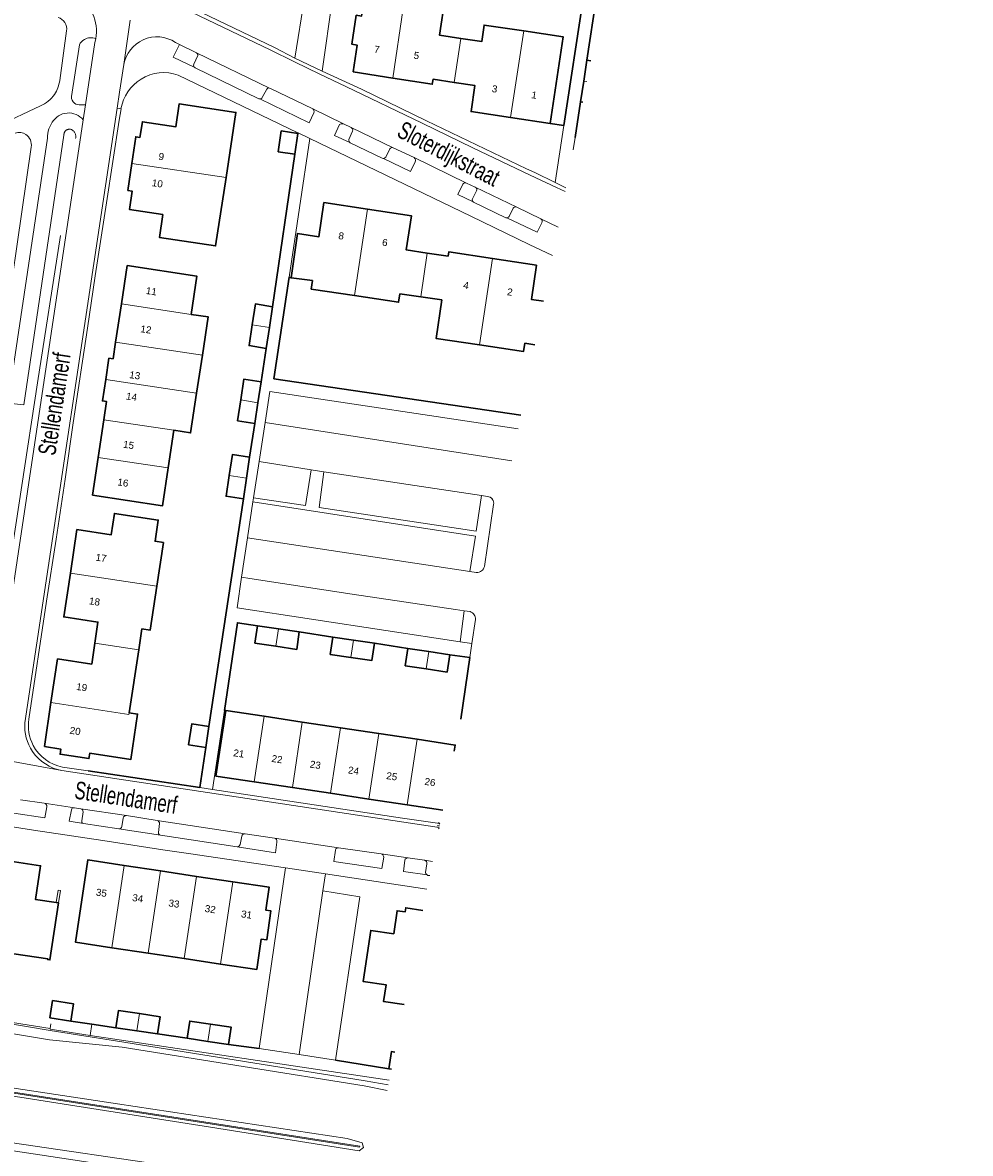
# Model space of a CAD drawing. Header units: metres. Extents: x 120324 to 133000, y 395500 to 402438.
# Tile 44 of 95: x 126386 to 126520, y 399395 to 399556. Entities that reach past the tile are written whole.
import ezdxf

# ---------------------------------------------------------------- set-up
doc = ezdxf.new("R2010")
doc.units = ezdxf.units.M
doc.linetypes.add('DGN2', pattern=[101.410184, 50.705092, -50.705092])
for name, color, linetype, lineweight, true_color in [('gg-afsc-geluidsscherm', 7, 'Continuous', 13, 0x967800), ('gg-afsc-hekwerk', 7, 'Continuous', 30, 0x00d228), ('gg-afsc-muur', 7, 'Continuous', 13, 0xffc800), ('gg-bbg-tussenscheiding', 7, 'Continuous', 0, 0x967800), ('gg-knt-BGT kruinlijn', 7, 'Continuous', 0, 0x787878), ('gg-kntw-bovenkant insteek waterloop', 7, 'Continuous', 0, 0xa0a0ff), ('gg-kntw-greppel-droge sloot', 7, 'DGN2', 0, 0x00c8ff), ('gt-grn-groengrens', 7, 'Continuous', 0, 0x96c800), ('gt-grn-weggrens', 7, 'Continuous', 0, 0x787878), ('gx-grn-maaiveld', 7, 'Continuous', 0, 0xb88d57)]:
    doc.layers.add(name, color=color, linetype=linetype, lineweight=lineweight, true_color=true_color)
for name, color, linetype, lineweight in [('gg-anno-huisnummerreeks BGT', 7, 'Continuous', 13), ('gg-anno-openbare ruimte label', 7, 'Continuous', 13), ('gg-bbg-bijgebouw', 1, 'Continuous', 30), ('gg-bbg-hoofdgebouw', 1, 'Continuous', 30), ('gg-knt-bovenkant onderkant talud', 7, 'Continuous', 0), ('gg-knt-verharding', 7, 'Continuous', 0), ('gg-knt-verharding nz', 7, 'DGN2', 0), ('gt-symb-lichtmast', 7, 'Continuous', 0)]:
    doc.layers.add(name, color=color, linetype=linetype, lineweight=lineweight)
doc.styles.add('StyleArial', font='arial.ttf')

msp = doc.modelspace()

# ---------------------------------------------------------------- linework, layer by layer
at = {"layer": 'gg-afsc-geluidsscherm', "flags": 128}
for points in [[(126433.52, 399396.19), (126294.27, 399417.89), (126294.31, 399418.57), (126384.69, 400018.49), (126392.39, 400081.87), (126401.39, 400173.18), (126405.81, 400237.07), (126415.18, 400254.39), (126416.93, 400270.19), (126421.51, 400378.06), (126422.45, 400394.05), (126423.96, 400411.15), (126518.09, 400411.48), (126520.28, 400409.53)], [(126433.52, 399396.19), (126433.54, 399396.34), (126294.44, 399418.02), (126294.46, 399418.55), (126384.84, 400018.47), (126392.54, 400081.86), (126401.54, 400173.16), (126405.96, 400237.06), (126415.32, 400254.32), (126417.08, 400270.17), (126421.65, 400378.05), (126422.6, 400394.04), (126424.1, 400410.99), (126518.09, 400411.33), (126520.28, 400409.37)]]:
    msp.add_lwpolyline(points, dxfattribs=at)
at = {"layer": 'gg-afsc-hekwerk'}
for p, q in [((126465.78, 399550.6), (126467.73, 399563.34)), ((126465.5, 399560.66), (126462.52, 399541.32)), ((126464.91, 399544.68), (126464.15, 399539.64)), ((126462.52, 399541.32), (126460.59, 399541.62)), ((126424.33, 399537.25), (126421.15, 399515.57)), ((126423.5, 399519.76), (126423.78, 399519.71)), ((126420.26, 399509.67), (126419.52, 399504.9)), ((126418.63, 399498.99), (126417.9, 399494.2)), ((126412.12, 399455.93), (126417.01, 399488.28)), ((126424.95, 399469.37), (126429.71, 399468.64)), ((126435.63, 399467.76), (126440.38, 399467.03)), ((126449.18, 399465.76), (126446.32, 399466.13)), ((126447.88, 399456.99), (126449.18, 399465.76)), ((126414.51, 399458.2), (126414.31, 399458.23)), ((126411.68, 399452.98), (126410.82, 399447.26)), ((126447.15, 399453.31), (126447.11, 399453.31)), ((126410.82, 399447.26), (126394.94, 399449.64)), ((126395.5, 399413.65), (126392.51, 399414.08)), ((126398.9, 399413.15), (126395.5, 399413.65)), ((126409.01, 399411.65), (126404.8, 399412.26)), ((126419.25, 399410.19), (126414.91, 399410.77)), ((126430.1, 399408.54), (126437.68, 399407.31))]:
    msp.add_line(p, q, dxfattribs=at)
at = {"layer": 'gg-afsc-hekwerk', "flags": 128}
for points in [[(126456.42, 399500.16), (126421.35, 399505.36), (126423.5, 399519.76)], [(126414.31, 399458.23), (126416.17, 399470.68), (126419.02, 399470.25)]]:
    msp.add_lwpolyline(points, dxfattribs=at)
at = {"layer": 'gg-afsc-muur', "flags": 128}
msp.add_lwpolyline([(126390.74, 399430.88), (126391.01, 399432.66), (126390.69, 399432.71), (126390.42, 399430.93)], dxfattribs=at)
at = {"layer": 'gg-bbg-bijgebouw'}
for p, q in [((126465.78, 399550.6), (126465.35, 399547.64)), ((126465.35, 399547.64), (126464.91, 399544.68)), ((126424.33, 399537.25), (126424.76, 399540.2)), ((126421.96, 399537.6), (126424.33, 399537.25)), ((126421.15, 399515.57), (126420.7, 399512.62)), ((126420.26, 399509.67), (126420.7, 399512.62)), ((126419.52, 399504.9), (126419.07, 399501.94)), ((126418.63, 399498.99), (126419.07, 399501.94)), ((126417.46, 399491.24), (126417.9, 399494.2)), ((126417.01, 399488.28), (126417.46, 399491.24)), ((126421.99, 399469.81), (126419.02, 399470.25)), ((126421.99, 399469.81), (126424.95, 399469.37)), ((126429.71, 399468.64), (126432.67, 399468.2)), ((126435.63, 399467.76), (126432.67, 399468.2)), ((126440.38, 399467.03), (126443.35, 399466.58)), ((126446.32, 399466.13), (126443.35, 399466.58)), ((126411.68, 399452.98), (126412.12, 399455.93)), ((126409.23, 399453.35), (126411.68, 399452.98)), ((126389.9, 399416.99), (126389.53, 399414.54)), ((126389.53, 399414.54), (126392.51, 399414.08)), ((126401.85, 399412.71), (126398.9, 399413.15)), ((126401.85, 399412.71), (126404.8, 399412.26)), ((126409.01, 399411.65), (126411.96, 399411.21)), ((126414.91, 399410.77), (126411.96, 399411.21)), ((126437.68, 399407.31), (126438.03, 399407.25))]:
    msp.add_line(p, q, dxfattribs=at)
at = {"layer": 'gg-bbg-bijgebouw', "flags": 128}
for points in [[(126466.38, 399550.51), (126465.78, 399550.6)], [(126464.91, 399544.68), (126465.22, 399544.64)], [(126424.76, 399540.2), (126422.39, 399540.55), (126421.96, 399537.6)], [(126418.26, 399513.02), (126418.71, 399515.97), (126421.15, 399515.57)], [(126418.26, 399513.02), (126417.82, 399510.07), (126420.26, 399509.67)], [(126416.63, 399502.34), (126417.08, 399505.3), (126419.52, 399504.9)], [(126416.63, 399502.34), (126416.19, 399499.39), (126418.63, 399498.99)], [(126417.9, 399494.2), (126415.44, 399494.58), (126415, 399491.61)], [(126415, 399491.61), (126414.56, 399488.65), (126417.01, 399488.28)], [(126419.02, 399470.25), (126418.65, 399467.79), (126421.62, 399467.35)], [(126424.95, 399469.37), (126424.58, 399466.9), (126421.62, 399467.35)], [(126432.29, 399465.75), (126429.34, 399466.19), (126429.71, 399468.64)], [(126432.29, 399465.75), (126435.25, 399465.31), (126435.63, 399467.76)], [(126442.97, 399464.13), (126440.01, 399464.58), (126440.38, 399467.03)], [(126442.97, 399464.13), (126445.94, 399463.68), (126446.32, 399466.13)], [(126412.12, 399455.93), (126409.68, 399456.3), (126409.23, 399453.35)], [(126392.51, 399414.08), (126392.89, 399416.53), (126389.9, 399416.99)], [(126398.9, 399413.15), (126399.28, 399415.6), (126402.23, 399415.16)], [(126404.8, 399412.26), (126405.18, 399414.71), (126402.23, 399415.16)], [(126412.33, 399413.66), (126409.38, 399414.1), (126409.01, 399411.65)], [(126412.33, 399413.66), (126415.28, 399413.22), (126414.91, 399410.77)], [(126438.52, 399409.69), (126438.05, 399409.76), (126437.68, 399407.31)]]:
    msp.add_lwpolyline(points, dxfattribs=at)
at = {"layer": 'gg-bbg-hoofdgebouw'}
for p, q in [((126432.6, 399548.95), (126438.22, 399548.07)), ((126434.66, 399529.44), (126428.45, 399530.39)), ((126458.63, 399521.48), (126452.41, 399522.43)), ((126398.86, 399510.57), (126399.68, 399515.99)), ((126398.49, 399508.17), (126398.86, 399510.57)), ((126411.18, 399508.71), (126410.37, 399503.28)), ((126397.2, 399499.53), (126396.4, 399494.17)), ((126407.15, 399498.03), (126406.34, 399492.67)), ((126396.4, 399494.17), (126395.59, 399488.82)), ((126392.43, 399477.72), (126393.37, 399483.93)), ((126402.14, 399466.85), (126400.79, 399457.88)), ((126388.74, 399453.11), (126389.67, 399459.33)), ((126425.38, 399456.57), (126419.94, 399457.39)), ((126430.81, 399455.76), (126425.38, 399456.57)), ((126436.24, 399454.94), (126430.81, 399455.76)), ((126441.68, 399454.13), (126436.24, 399454.94)), ((126418.54, 399448.08), (126423.97, 399447.27)), ((126423.97, 399447.27), (126429.4, 399446.45)), ((126429.4, 399446.45), (126434.83, 399445.63)), ((126434.83, 399445.63), (126440.26, 399444.82)), ((126400.07, 399436.2), (126405.22, 399435.43)), ((126405.22, 399435.43), (126410.37, 399434.65)), ((126410.37, 399434.65), (126415.53, 399433.88)), ((126390.74, 399430.88), (126390.42, 399430.93)), ((126398.31, 399424.51), (126403.46, 399423.74)), ((126403.46, 399423.74), (126408.61, 399422.96)), ((126408.61, 399422.96), (126413.76, 399422.19))]:
    msp.add_line(p, q, dxfattribs=at)
at = {"layer": 'gg-bbg-hoofdgebouw', "flags": 128}
for points in [[(126447.88, 399553.7), (126444.89, 399554.15), (126445.69, 399559.5), (126439.82, 399560.42)], [(126439.47, 399558.05), (126434.1, 399558.86), (126433.79, 399556.87), (126433.05, 399556.99), (126432.42, 399552.87), (126433.17, 399552.76), (126432.6, 399548.95)], [(126456.83, 399554.76), (126451.21, 399555.6), (126450.86, 399553.25), (126447.88, 399553.7)], [(126454.97, 399542.46), (126460.59, 399541.62), (126462.45, 399553.91), (126456.83, 399554.76)], [(126438.22, 399548.07), (126443.85, 399547.2), (126443.96, 399547.91), (126446.93, 399547.45)], [(126446.93, 399547.45), (126449.9, 399546.99), (126449.35, 399543.31), (126454.97, 399542.46)], [(126414.54, 399533.93), (126415.95, 399543.2), (126407.9, 399544.41), (126407.41, 399541.14), (126402.66, 399541.86), (126402.32, 399539.63), (126401.73, 399539.72), (126401.17, 399535.91)], [(126414.54, 399533.93), (126413.07, 399524.22), (126405.08, 399525.43), (126405.56, 399528.68), (126400.81, 399529.41), (126401.19, 399532.01), (126400.6, 399532.1), (126401.17, 399535.91)], [(126423.78, 399519.71), (126424.69, 399525.97), (126427.73, 399525.53), (126428.45, 399530.39)], [(126443.11, 399523.21), (126440.14, 399523.66), (126440.87, 399528.5), (126434.66, 399529.44)], [(126452.41, 399522.43), (126446.18, 399523.37), (126446.08, 399522.77), (126443.11, 399523.21)], [(126399.68, 399515.99), (126400.5, 399521.42), (126410.41, 399519.92), (126409.6, 399514.5)], [(126458.63, 399521.48), (126457.93, 399516.63), (126459.63, 399516.38)], [(126432.79, 399517.16), (126426.64, 399518.09), (126426.81, 399519.29), (126423.78, 399519.71)], [(126442.22, 399516.97), (126439.24, 399517.41), (126439.05, 399516.22), (126432.79, 399517.16)], [(126450.55, 399510.16), (126444.39, 399511.08), (126445.2, 399516.54), (126442.22, 399516.97)], [(126409.6, 399514.5), (126412.01, 399514.14), (126411.18, 399508.71)], [(126458.4, 399510.19), (126457, 399510.4), (126456.8, 399509.22), (126450.55, 399510.16)], [(126398.49, 399508.17), (126397.9, 399508.26), (126397.45, 399505.23)], [(126397.45, 399505.23), (126396.99, 399502.19), (126397.58, 399502.1), (126397.2, 399499.53)], [(126410.37, 399503.28), (126409.52, 399497.66), (126407.15, 399498.03)], [(126406.34, 399492.67), (126405.52, 399487.31), (126395.59, 399488.82)], [(126393.37, 399483.93), (126398.23, 399483.19), (126398.69, 399486.22), (126404.91, 399485.28), (126404.46, 399482.26), (126405.65, 399482.07), (126404.71, 399475.86)], [(126395.9, 399467.79), (126396.35, 399470.77), (126391.49, 399471.5), (126392.43, 399477.72)], [(126404.71, 399475.86), (126403.77, 399469.63), (126402.59, 399469.81), (126402.14, 399466.85)], [(126389.67, 399459.33), (126390.61, 399465.55), (126395.46, 399464.82), (126395.9, 399467.79)], [(126400.79, 399457.88), (126401.97, 399457.7), (126401, 399451.25), (126395.18, 399452.13), (126395.07, 399451.39), (126390.96, 399452.01), (126391.07, 399452.74), (126388.74, 399453.11)], [(126419.94, 399457.39), (126414.51, 399458.2), (126413.1, 399448.9), (126418.54, 399448.08)], [(126441.68, 399454.13), (126447.11, 399453.31), (126446.97, 399452.43)], [(126445.32, 399444.06), (126440.26, 399444.82)], [(126381.99, 399437.09), (126388.2, 399436.16), (126387.48, 399431.36), (126390.42, 399430.93)], [(126400.07, 399436.2), (126394.91, 399436.98), (126393.16, 399425.28), (126398.31, 399424.51)], [(126413.76, 399422.19), (126418.91, 399421.42), (126419.55, 399425.74), (126420.33, 399425.62), (126420.93, 399429.73), (126420.21, 399429.84), (126420.68, 399433.11), (126415.53, 399433.88)], [(126390.74, 399430.88), (126389.53, 399422.78), (126389.21, 399422.82), (126389.23, 399422.92), (126379.84, 399424.33), (126380.02, 399425.53)], [(126442.5, 399429.82), (126440.08, 399430.18), (126439.99, 399429.59), (126438.85, 399429.76), (126438.36, 399426.5), (126435.1, 399426.97), (126434.02, 399419.73), (126437.28, 399419.25), (126436.91, 399416.88), (126439.85, 399416.44)]]:
    msp.add_lwpolyline(points, dxfattribs=at)
at = {"layer": 'gg-bbg-tussenscheiding'}
for p, q in [((126454.97, 399542.46), (126456.83, 399554.76)), ((126446.93, 399547.45), (126447.88, 399553.7)), ((126465.8, 399547.57), (126465.35, 399547.64)), ((126401.17, 399535.91), (126414.54, 399533.93)), ((126434.66, 399529.44), (126432.79, 399517.16)), ((126443.11, 399523.21), (126442.22, 399516.97)), ((126452.41, 399522.43), (126450.55, 399510.16)), ((126399.68, 399515.99), (126409.6, 399514.5)), ((126418.26, 399513.02), (126420.7, 399512.62)), ((126411.18, 399508.71), (126398.86, 399510.57)), ((126397.45, 399505.23), (126410.37, 399503.28)), ((126416.63, 399502.34), (126419.07, 399501.94)), ((126407.15, 399498.03), (126397.2, 399499.53)), ((126396.4, 399494.17), (126406.34, 399492.67)), ((126415, 399491.61), (126417.46, 399491.24)), ((126392.43, 399477.72), (126404.71, 399475.86)), ((126421.99, 399469.81), (126421.62, 399467.35)), ((126395.9, 399467.79), (126402.14, 399466.85)), ((126432.67, 399468.2), (126432.29, 399465.75)), ((126443.35, 399466.58), (126442.97, 399464.13)), ((126419.94, 399457.39), (126418.54, 399448.08)), ((126425.38, 399456.57), (126423.97, 399447.27)), ((126430.81, 399455.76), (126429.4, 399446.45)), ((126436.24, 399454.94), (126434.83, 399445.63)), ((126441.68, 399454.13), (126440.26, 399444.82)), ((126400.07, 399436.2), (126398.31, 399424.51)), ((126405.22, 399435.43), (126403.46, 399423.74)), ((126410.37, 399434.65), (126408.61, 399422.96)), ((126415.53, 399433.88), (126413.76, 399422.19)), ((126402.23, 399415.16), (126401.85, 399412.71)), ((126412.33, 399413.66), (126411.96, 399411.21))]:
    msp.add_line(p, q, dxfattribs=at)
at = {"layer": 'gg-bbg-tussenscheiding', "flags": 128}
for points in [[(126438.22, 399548.07), (126439.73, 399558.01), (126439.47, 399558.05)], [(126389.67, 399459.33), (126400.76, 399457.66), (126400.79, 399457.88)]]:
    msp.add_lwpolyline(points, dxfattribs=at)
at = {"layer": 'gg-knt-BGT kruinlijn', "flags": 128}
msp.add_lwpolyline([(126298.62, 399417.9), (126364.38, 399407.6), (126399.15, 399402.33), (126431.76, 399397.41), (126433.87, 399396.78), (126434.09, 399396.11), (126433.45, 399395.66), (126412.32, 399399), (126379.48, 399404.18), (126338.24, 399410.69), (126295.09, 399417.22)], dxfattribs=at)
at = {"layer": 'gg-knt-bovenkant onderkant talud', "flags": 128}
msp.add_lwpolyline([(126434.42, 399388.98), (126411.64, 399392.76), (126378.69, 399397.61), (126337.19, 399404.11), (126307.02, 399408.81), (126293.82, 399411.42), (126291.52, 399412.39), (126289.26, 399414.33), (126287.82, 399416.56), (126287.7, 399418.68), (126288.23, 399421.75), (126293.23, 399462.2), (126310.8, 399577.42), (126321.79, 399641.66), (126324.83, 399661.28)], dxfattribs=at)
at = {"layer": 'gg-knt-verharding'}
for p, q in [((126428.21, 399549.07), (126430.91, 399568.37)), ((126425.89, 399560.53), (126424.33, 399550.91)), ((126390.92, 399547.73), (126391.9, 399554.76)), ((126393.71, 399552.78), (126392.57, 399545.43)), ((126407.38, 399553.12), (126407.92, 399552.85)), ((126407.92, 399552.85), (126410.35, 399551.65)), ((126428.21, 399549.07), (126424.33, 399550.91)), ((126420.85, 399546.59), (126426.88, 399543.69)), ((126393.91, 399544.26), (126394.6, 399544.26)), ((126394.6, 399544.26), (126394.27, 399542.12)), ((126363.79, 399532.64), (126388.2, 399544.11)), ((126385.95, 399456.44), (126399.06, 399543.78)), ((126426.88, 399543.69), (126431.25, 399541.55)), ((126394.27, 399542.12), (126383.26, 399468.78)), ((126431.25, 399541.55), (126432.34, 399541.06)), ((126462.52, 399541.32), (126461.29, 399533.22)), ((126383.99, 399504.65), (126389.16, 399539.55)), ((126426.43, 399539.46), (126423.5, 399519.76)), ((126424.76, 399540.2), (126424.77, 399540.29)), ((126424.77, 399540.29), (126426.43, 399539.46)), ((126463.88, 399537.86), (126464.15, 399539.64)), ((126382.04, 399505.01), (126386.86, 399538.26)), ((126438.28, 399538.16), (126441.26, 399536.76)), ((126441.26, 399536.76), (126448.71, 399533.15)), ((126448.71, 399533.15), (126449.94, 399532.58)), ((126462.81, 399532.47), (126461.29, 399533.22)), ((126455.86, 399529.73), (126459.25, 399528.06)), ((126459.25, 399528.06), (126461.71, 399526.89)), ((126428.44, 399492.14), (126426.64, 399492.41)), ((126418.43, 399488.41), (126418.37, 399487.85)), ((126451.71, 399488.62), (126450.83, 399488.76)), ((126451.25, 399478.68), (126452.56, 399487.47)), ((126449.19, 399477.97), (126450.1, 399477.84)), ((126448.37, 399472.37), (126447.82, 399467.97)), ((126449.22, 399472.26), (126448.37, 399472.37)), ((126449.97, 399471.16), (126449.45, 399467.73)), ((126449.45, 399467.73), (126447.82, 399467.97)), ((126412.63, 399446.99), (126414.31, 399458.23)), ((126391.24, 399449.67), (126444.83, 399441.61)), ((126391.32, 399450.18), (126394.94, 399449.64)), ((126388.73, 399445.03), (126385.36, 399445.54)), ((126393, 399444.4), (126388.73, 399445.03)), ((126393.91, 399444.25), (126393, 399444.4)), ((126404.78, 399442.61), (126400.4, 399443.28)), ((126399.32, 399441.4), (126394.29, 399442.16)), ((126399.32, 399441.4), (126405.23, 399440.48)), ((126416.13, 399438.85), (126405.23, 399440.48)), ((126417.26, 399440.71), (126421.45, 399440.09)), ((126421.45, 399440.09), (126430.52, 399438.72)), ((126436.58, 399437.84), (126430.52, 399438.72)), ((126440.39, 399437.28), (126436.58, 399437.84)), ((126442.75, 399436.93), (126440.39, 399437.28)), ((126422.98, 399435.84), (126428.68, 399434.99)), ((126428.31, 399432.58), (126428.68, 399434.99)), ((126389.67, 399413.7), (126389.57, 399413.05)), ((126395.26, 399412.02), (126395.5, 399413.65)), ((126395.26, 399412.02), (126437.72, 399405.68)), ((126419.25, 399410.19), (126424.91, 399409.32)), ((126424.91, 399409.32), (126430.1, 399408.54))]:
    msp.add_line(p, q, dxfattribs=at)
at = {"layer": 'gg-knt-verharding', "flags": 128}
for points in [[(126404.54, 399559.94), (126405.21, 399559.59), (126420.8, 399552.07), (126424.27, 399550.37), (126427.87, 399548.62), (126431.58, 399546.88), (126442.43, 399541.68), (126449.62, 399538.18), (126457.75, 399534.29), (126461.48, 399532.52), (126462.71, 399531.93)], [(126405.31, 399560.19), (126421.41, 399552.4), (126424.33, 399550.91)], [(126394.6, 399544.26), (126395.93, 399553.14), (126396.04, 399553.66)], [(126407.92, 399552.85), (126407.03, 399551.05), (126410.09, 399549.56)], [(126410.09, 399549.56), (126410.04, 399549.6), (126409.96, 399549.75), (126409.94, 399549.89), (126409.98, 399550.03), (126410.54, 399551.29), (126410.55, 399551.43), (126410.45, 399551.58), (126410.35, 399551.65)], [(126400.02, 399550), (126399.4, 399546.06), (126399.06, 399543.78)], [(126419.35, 399545.11), (126419.21, 399545.14), (126410.17, 399549.5), (126410.09, 399549.56)], [(126461.29, 399533.22), (126458.41, 399534.63), (126457.25, 399535.16), (126443.01, 399541.99), (126433.79, 399546.47), (126428.21, 399549.07)], [(126407.74, 399548.49), (126424.74, 399540.3), (126424.77, 399540.29)], [(126419.35, 399545.11), (126419.5, 399545.14), (126419.61, 399545.2), (126419.7, 399545.3), (126420.33, 399546.47), (126420.4, 399546.56), (126420.5, 399546.63), (126420.61, 399546.66), (126420.73, 399546.64)], [(126419.35, 399545.11), (126426.35, 399541.73), (126427.01, 399543.14), (126427.05, 399543.29), (126427.04, 399543.45), (126426.98, 399543.58), (126426.88, 399543.69)], [(126386.53, 399456.98), (126389.05, 399473.77), (126390.41, 399482.57), (126391.7, 399491.1), (126392.85, 399499.09), (126394.87, 399512.52), (126395.97, 399519.98), (126397.57, 399530.36), (126399.36, 399542.08), (126399.63, 399543.7)], [(126389.85, 399541.79), (126389.59, 399541.33), (126389.39, 399540.84)], [(126432.15, 399538.91), (126429.95, 399539.93), (126430.65, 399541.46), (126430.77, 399541.52), (126430.9, 399541.57), (126431.08, 399541.58), (126431.25, 399541.55)], [(126432.34, 399541.06), (126432.43, 399540.97), (126432.49, 399540.86), (126432.54, 399540.7), (126432.52, 399540.54), (126432, 399539.33), (126431.99, 399539.21), (126432.02, 399539.09), (126432.09, 399538.97), (126432.15, 399538.91)], [(126426.43, 399539.46), (126449.32, 399528.45), (126457.61, 399524.43), (126460.91, 399522.84)], [(126436.93, 399536.65), (126436.85, 399536.64), (126436.72, 399536.68), (126432.18, 399538.88), (126432.15, 399538.91)], [(126438.28, 399538.16), (126438.14, 399538.2), (126438, 399538.17), (126437.89, 399538.11), (126437.81, 399538.02), (126437.23, 399536.85), (126437.12, 399536.73), (126436.98, 399536.65), (126436.93, 399536.65)], [(126436.93, 399536.65), (126440.74, 399534.79), (126441.43, 399536.17), (126441.46, 399536.31), (126441.45, 399536.45), (126441.38, 399536.62), (126441.26, 399536.76)], [(126449.65, 399530.5), (126447.48, 399531.52), (126448.17, 399533.01), (126448.27, 399533.11), (126448.41, 399533.17), (126448.56, 399533.19), (126448.71, 399533.15)], [(126449.65, 399530.5), (126449.6, 399530.54), (126449.54, 399530.65), (126449.52, 399530.79), (126449.55, 399530.92), (126450.14, 399532.07), (126450.16, 399532.19), (126450.15, 399532.33), (126450.07, 399532.47), (126449.94, 399532.58)], [(126454.42, 399528.22), (126454.3, 399528.23), (126449.7, 399530.45), (126449.65, 399530.5)], [(126454.42, 399528.22), (126454.56, 399528.25), (126454.67, 399528.31), (126454.76, 399528.41), (126455.34, 399529.58), (126455.43, 399529.66), (126455.54, 399529.73), (126455.7, 399529.76), (126455.86, 399529.73)], [(126454.42, 399528.22), (126458.72, 399526.16), (126459.41, 399527.52), (126459.45, 399527.68), (126459.43, 399527.86), (126459.36, 399527.97), (126459.25, 399528.06)], [(126426.64, 399492.41), (126425.84, 399487.32), (126418.43, 399488.41)], [(126450.83, 399488.76), (126450.06, 399483.68), (126427.78, 399487.06), (126428.44, 399492.14)], [(126418.37, 399487.85), (126449.98, 399482.99), (126449.19, 399477.97)], [(126422.98, 399435.84), (126409.22, 399437.91), (126405.57, 399438.44), (126397.04, 399439.75), (126387.21, 399441.22), (126378.14, 399442.63), (126327.91, 399450.15), (126319.6, 399451.38)], [(126444.94, 399442.16), (126439.63, 399442.91), (126412.63, 399446.99)], [(126384.39, 399443.64), (126388.79, 399442.95), (126389.07, 399444.55), (126389.07, 399444.72), (126389.01, 399444.87), (126388.89, 399444.98), (126388.73, 399445.03)], [(126394.29, 399442.16), (126392.26, 399442.47), (126392.59, 399444.12), (126392.63, 399444.23), (126392.7, 399444.33), (126392.84, 399444.4), (126393, 399444.4)], [(126393.91, 399444.25), (126394.04, 399444.2), (126394.15, 399444.1), (126394.21, 399443.96), (126394.23, 399443.81), (126394.05, 399442.55), (126394.04, 399442.44), (126394.08, 399442.32), (126394.17, 399442.22), (126394.29, 399442.16)], [(126399.32, 399441.4), (126399.48, 399441.41), (126399.62, 399441.48), (126399.7, 399441.59), (126399.74, 399441.72), (126399.93, 399442.94), (126400, 399443.09), (126400.11, 399443.21), (126400.25, 399443.27), (126400.4, 399443.28)], [(126404.78, 399442.61), (126404.92, 399442.53), (126405.02, 399442.41), (126405.08, 399442.28), (126405.1, 399442.14), (126404.93, 399440.88), (126404.97, 399440.73), (126405.05, 399440.61), (126405.13, 399440.54), (126405.23, 399440.48)], [(126416.13, 399438.85), (126416.25, 399438.87), (126416.37, 399438.91), (126416.47, 399439.02), (126416.53, 399439.16), (126416.77, 399440.37), (126416.84, 399440.51), (126416.95, 399440.62), (126417.1, 399440.69), (126417.26, 399440.71)], [(126421.69, 399439.91), (126421.59, 399440.02), (126421.45, 399440.09)], [(126416.13, 399438.85), (126421.55, 399438.01), (126421.76, 399439.52)], [(126436.58, 399437.84), (126436.71, 399437.79), (126436.83, 399437.69), (126436.91, 399437.54), (126436.94, 399437.38), (126436.68, 399435.77), (126429.86, 399436.76), (126430.09, 399438.38), (126430.15, 399438.54), (126430.28, 399438.66), (126430.43, 399438.72), (126430.52, 399438.72)], [(126443.1, 399434.85), (126439.74, 399435.35), (126439.95, 399436.96)], [(126442.75, 399436.93), (126442.9, 399436.87), (126443.02, 399436.75), (126443.08, 399436.6), (126443.08, 399436.44), (126442.89, 399435.2), (126442.93, 399435.04), (126443.03, 399434.9), (126443.1, 399434.85)], [(126419.25, 399410.19), (126422.43, 399431.98), (126422.98, 399435.84)], [(126428.68, 399434.99), (126443.09, 399432.81)], [(126443.48, 399434.75), (126443.21, 399434.79), (126443.1, 399434.85)], [(126430.1, 399408.54), (126433.54, 399431.76), (126428.31, 399432.58)], [(126389.57, 399413.05), (126389.54, 399412.96), (126395.26, 399412.02)]]:
    msp.add_lwpolyline(points, dxfattribs=at)
at = {"layer": 'gg-knt-verharding'}
for centre, radius, start, end in [((126390.06, 399554.7), 6.07, 350.0983, 24.5238), ((126390.13, 399554.99), 1.78, 32.3708, 72.1525), ((126390.13, 399554.99), 1.78, 352.675, 32.444), ((126404.72, 399549.16), 4.77, 56.2128, 114.0702), ((126395.34, 399552), 1.81, 120.2721, 154.4553), ((126395.33, 399552), 1.8, 66.8353, 120.1804), ((126404.72, 399549.15), 4.77, 114.0404, 169.8181), ((126386.4, 399548.31), 4.55, 325.8279, 352.6922), ((126405.69, 399542.69), 6.15, 121.5325, 170.5703), ((126405.69, 399542.69), 6.15, 70.5683, 121.5574), ((126386.39, 399548.3), 4.56, 293.3112, 325.9162), ((126393.75, 399545.43), 1.18, 179.9643, 231.1557), ((126393.75, 399545.43), 1.18, 231.1748, 277.7769), ((126392.18, 399540.41), 2.7, 39.3379, 149.4338), ((126385.17, 399538.61), 1.73, 56.8321, 109.5653), ((126385.16, 399538.61), 1.73, 348.5816, 56.8485), ((126393.5, 399539.43), 4.34, 161.0741, 178.4647), ((126451.6, 399487.65), 0.977, 37.4573, 83.8109), ((126451.6, 399487.65), 0.977, 349.5952, 37.6036), ((126450.2, 399478.89), 1.06, 307.1551, 348.5919), ((126450.21, 399478.89), 1.06, 264.6073, 307.0382), ((126448.9, 399471.24), 1.07, 33.064, 72.9127), ((126448.9, 399471.24), 1.07, 356.0193, 32.916), ((126392.38, 399456.02), 6.44, 176.2585, 214.2205), ((126392.42, 399456.04), 5.96, 170.9615, 207.8133), ((126392.42, 399456.04), 5.97, 207.8451, 259.3993), ((126421.31, 399439.64), 0.464, 344.0003, 35.0186), ((126440.36, 399436.86), 0.419, 84.8239, 167.0014)]:
    msp.add_arc(centre, radius, start, end, dxfattribs=at)
at = {"layer": 'gg-knt-verharding nz'}
for p, q in [((126410.35, 399551.65), (126420.73, 399546.64)), ((126420.73, 399546.64), (126420.85, 399546.59)), ((126399.63, 399543.7), (126399.06, 399543.78)), ((126432.34, 399541.06), (126438.28, 399538.16)), ((126449.94, 399532.58), (126455.86, 399529.73)), ((126420.1, 399499.14), (126419.23, 399493.57)), ((126455.14, 399493.7), (126420.1, 399499.14)), ((126419.23, 399493.57), (126418.43, 399488.41)), ((126426.64, 399492.41), (126419.23, 399493.57)), ((126450.83, 399488.76), (126428.44, 399492.14)), ((126418.37, 399487.85), (126417.59, 399482.74)), ((126417.59, 399482.74), (126416.76, 399477.17)), ((126417.59, 399482.74), (126449.19, 399477.97)), ((126412.63, 399446.99), (126410.82, 399447.26)), ((126400.4, 399443.28), (126393.91, 399444.25)), ((126417.26, 399440.71), (126404.78, 399442.61)), ((126443.87, 399436.77), (126442.75, 399436.93)), ((126424.91, 399409.32), (126428.31, 399432.58))]:
    msp.add_line(p, q, dxfattribs=at)
at = {"layer": 'gg-knt-verharding nz', "flags": 128}
for points in [[(126456.03, 399498.21), (126420.78, 399503.54), (126420.1, 399499.14)], [(126416.76, 399477.17), (126416.11, 399472.78), (126447.82, 399467.97)], [(126448.37, 399472.37), (126447.13, 399472.58), (126432.48, 399474.74), (126417.93, 399476.95), (126416.76, 399477.17)]]:
    msp.add_lwpolyline(points, dxfattribs=at)
at = {"layer": 'gg-kntw-bovenkant insteek waterloop', "flags": 128}
for points in [[(126326.82, 399591.24), (126332.45, 399624.44), (126332.88, 399624.71), (126333.35, 399624.53), (126333.44, 399623.72), (126328.3, 399591.02), (126325.08, 399572.31), (126318.09, 399526.37), (126318.29, 399525.56), (126312.84, 399491.6), (126308.76, 399462.48), (126303.6, 399426.9), (126304.09, 399425.84), (126305.66, 399425.12), (126360.41, 399416.87), (126378.56, 399414.59), (126389.55, 399412.73), (126400.02, 399411.11), (126434.3, 399405.6), (126437.59, 399405.01)], [(126437.43, 399404.21), (126434.18, 399404.9), (126399.8, 399410.38), (126389.45, 399411.43), (126378.39, 399413.26), (126360.32, 399415.74), (126304.32, 399423.7), (126302.17, 399424.16), (126301.71, 399425.22), (126307.4, 399462.55), (126311.53, 399492.39), (126316.9, 399526.63), (126323.67, 399572.65), (126326.82, 399591.24)], [(126295.06, 399410.04), (126306.91, 399408.25), (126336.96, 399403.14), (126378.36, 399396.57), (126411.26, 399391.58)]]:
    msp.add_lwpolyline(points, dxfattribs=at)
at = {"layer": 'gg-kntw-greppel-droge sloot', "flags": 128}
for points in [[(126383.31, 399475.59), (126387.78, 399504.79), (126393.16, 399539.49)], [(126391.52, 399539.95), (126385.82, 399501.63), (126383.59, 399501.88)]]:
    msp.add_lwpolyline(points, dxfattribs=at)
at = {"layer": 'gg-kntw-greppel-droge sloot'}
for centre, radius, start, end in [((126392.3, 399540.03), 0.778, 77.4402, 185.8797), ((126392.13, 399539.78), 1.07, 344.7181, 71.3854)]:
    msp.add_arc(centre, radius, start, end, dxfattribs=at)
at = {"layer": 'gt-grn-groengrens', "flags": 128}
msp.add_lwpolyline([(126378.61, 399415.04), (126378.53, 399414.77), (126389.57, 399413.05)], dxfattribs=at)
at = {"layer": 'gt-grn-weggrens'}
for p, q in [((126400.94, 399556.3), (126400.02, 399550)), ((126449.18, 399465.76), (126449.45, 399467.73)), ((126374.91, 399452.66), (126391.24, 399449.67))]:
    msp.add_line(p, q, dxfattribs=at)
at = {"layer": 'gt-symb-lichtmast'}
for p, q in [((126444.88, 399441.84), (126444.53, 399441.84)), ((126444.92, 399442.07), (126444.71, 399442.29)), ((126444.81, 399441.51), (126444.71, 399441.4))]:
    msp.add_line(p, q, dxfattribs=at)
at = {"layer": 'gx-grn-maaiveld'}
msp.add_arc((126392.48, 399456.15), 6.6, 214.6654, 259.1687, dxfattribs=at)

# ---------------------------------------------------------------- texts
at = {"layer": 'gg-anno-huisnummerreeks BGT', "char_height": 1, "attachment_point": 8, "line_spacing_factor": 0.8, "style": 'StyleArial'}
for s, insert, rotation in [('{\\C256;7}', (126435.9, 399551.64), 351.2), ('{\\C256;5}', (126441.52, 399550.77), 351.2), ('{\\C256;3}', (126452.63, 399546.02), 351.4), ('{\\C256;1}', (126458.25, 399545.17), 351.4), ('{\\C256;9}', (126405.28, 399536.4), 351.6), ('{\\C256;10}', (126404.72, 399532.6), 351.6), ('{\\C256;8}', (126430.83, 399525.14), 351.4), ('{\\C256;6}', (126437.04, 399524.2), 351.4), ('{\\C256;4}', (126448.57, 399518.12), 351.4), ('{\\C256;11}', (126403.87, 399517.29), 351.4), ('{\\C256;2}', (126454.8, 399517.18), 351.4), ('{\\C256;12}', (126403.1, 399511.86), 351.4), ('{\\C256;13}', (126401.51, 399505.33), 351.5), ('{\\C256;14}', (126401.05, 399502.3), 351.5), ('{\\C256;15}', (126400.63, 399495.44), 351.5), ('{\\C256;16}', (126399.83, 399490.08), 351.5), ('{\\C256;17}', (126396.73, 399479.41), 351.4), ('{\\C256;18}', (126395.79, 399473.19), 351.4), ('{\\C256;19}', (126393.97, 399461.02), 351.4), ('{\\C256;20}', (126393.04, 399454.8), 351.4), ('{\\C256;21}', (126416.29, 399451.62), 351.4), ('{\\C256;22}', (126421.72, 399450.81), 351.5), ('{\\C256;23}', (126427.16, 399449.99), 351.4), ('{\\C256;24}', (126432.59, 399449.18), 351.5), ('{\\C256;25}', (126438.02, 399448.36), 351.5), ('{\\C256;26}', (126443.45, 399447.54), 351.4), ('{\\C256;35}', (126396.77, 399431.81), 351.5), ('{\\C256;34}', (126401.93, 399431.04), 351.5), ('{\\C256;33}', (126407.08, 399430.27), 351.4), ('{\\C256;32}', (126412.23, 399429.49), 351.5), ('{\\C256;31}', (126417.39, 399428.72), 351.5)]:
    msp.add_mtext(s, dxfattribs=dict(at, insert=insert, rotation=rotation))
at = {"layer": 'gg-anno-openbare ruimte label', "char_height": 2.5, "attachment_point": 5, "line_spacing_factor": 0.8, "style": 'StyleArial'}
for s, insert, rotation in [('{\\W0.68;\\C256;Sloterdijkstraat}', (126446.02, 399536.99), 332.5), ('{\\W0.68;\\C256;Stellendamerf}', (126390.17, 399501.77), 81.3), ('{\\W0.68;\\C256;Stellendamerf}', (126400.33, 399445.83), 351.3)]:
    msp.add_mtext(s, dxfattribs=dict(at, insert=insert, rotation=rotation))

doc.saveas('drawing.dxf')
